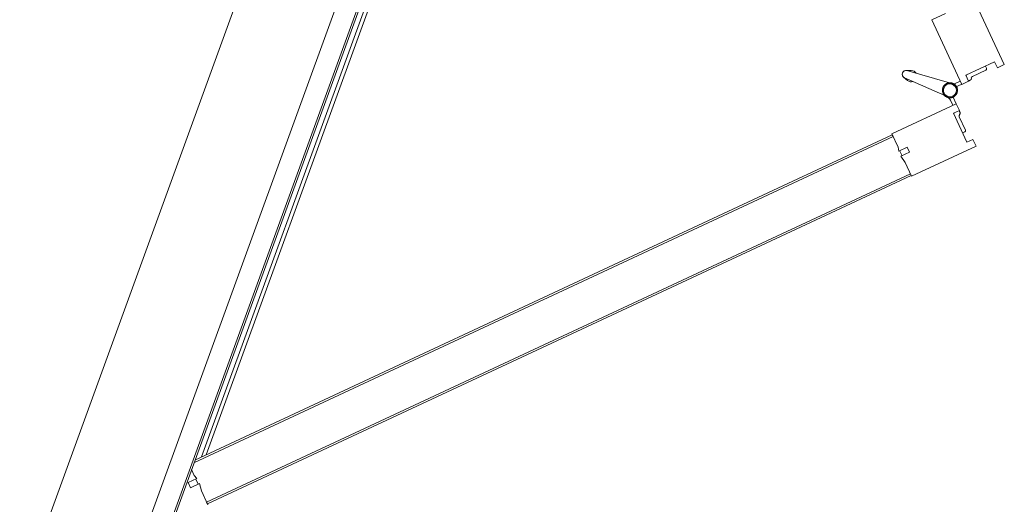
# Model space of a CAD drawing. Header units: inches. Extents: x 424 to 2043, y -237 to 445.
# Tile 17 of 256: x 548.736 to 549.788, y -90.763 to -90.246. Entities that reach past the tile are written whole.
import ezdxf

# ---------------------------------------------------------------- set-up
doc = ezdxf.new("R2010")
doc.units = ezdxf.units.IN
doc.header["$MEASUREMENT"] = 0
doc.layers.add('A-DOOR', color=31, linetype='Continuous', lineweight=9)

# ---------------------------------------------------------------- blocks, each defined once
blk = doc.blocks.new('5-panel_Bi-fold_external_door_10806 - Type 1-V1-زیرزمین')
at = {"layer": 'A-DOOR'}
for p, q in [((-1.5305, 0.6949), (-1.5362, 0.6893)), ((-1.4768, 0.6412), (-1.5305, 0.6949)), ((-1.6227, 0.6934), (-1.6764, 0.6397)), ((-1.617, 0.6878), (-1.6227, 0.6934)), ((-1.6219, 0.6828), (-1.617, 0.6878)), ((-1.5312, 0.6843), (-1.5553, 0.6603)), ((-1.5362, 0.6893), (-1.5312, 0.6843)), ((-1.5979, 0.6588), (-1.6219, 0.6828)), ((-1.6124, 0.6768), (-1.6142, 0.6751)), ((-1.6124, 0.6768), (-1.6142, 0.6751)), ((-1.6124, 0.6768), (-1.6142, 0.6751)), ((-1.5992, 0.6657), (-1.6103, 0.6768)), ((-1.5429, 0.6784), (-1.554, 0.6673)), ((-1.539, 0.6766), (-1.5407, 0.6784)), ((-1.539, 0.6766), (-1.5407, 0.6784)), ((-1.539, 0.6766), (-1.5407, 0.6784)), ((-1.593, 0.6637), (-1.5979, 0.6588)), ((-1.5931, 0.6636), (-1.5946, 0.665)), ((-1.5873, 0.6581), (-1.593, 0.6637)), ((-1.5602, 0.6653), (-1.5659, 0.6596)), ((-1.5553, 0.6603), (-1.5602, 0.6653)), ((-1.5586, 0.6665), (-1.56, 0.6651)), ((-1.641, 0.6043), (-1.5873, 0.6581)), ((-1.5901, 0.6552), (-1.5858, 0.651)), ((-1.5821, 0.6525), (-1.5875, 0.6579)), ((-1.5657, 0.6594), (-1.5713, 0.6539)), ((-1.5706, 0.6531), (-1.5708, 0.6533)), ((-1.5706, 0.6531), (-1.5708, 0.6533)), ((-1.5706, 0.6531), (-1.5708, 0.6533)), ((-1.5706, 0.6531), (-1.5708, 0.6533)), ((-1.5706, 0.6531), (-1.5708, 0.6533)), ((-1.5706, 0.6531), (-1.5708, 0.6533)), ((-1.5706, 0.6531), (-1.5708, 0.6533)), ((-1.5706, 0.6531), (-1.5708, 0.6533)), ((-1.5706, 0.6531), (-1.5708, 0.6533)), ((-1.5673, 0.6525), (-1.5631, 0.6568)), ((-1.5659, 0.6596), (-1.5121, 0.6058)), ((-1.5844, 0.645), (-1.5811, 0.598)), ((-1.5731, 0.598), (-1.5698, 0.645)), ((-1.4883, 0.6297), (-1.4768, 0.6412)), ((-1.4789, 0.6391), (-1.4775, 0.6405)), ((-1.4789, 0.6391), (-0.8926, 0.0527)), ((-1.4775, 0.6405), (-0.8912, 0.0542)), ((-1.5045, 0.6262), (-1.5003, 0.6304)), ((-1.4974, 0.6191), (-1.5045, 0.6262)), ((-1.5003, 0.6304), (-1.493, 0.6231)), ((-1.4982, 0.6198), (-1.4939, 0.6241)), ((-1.493, 0.6231), (-1.4883, 0.6297)), ((-1.6526, 0.6159), (-1.641, 0.6043)), ((-1.5121, 0.6058), (-1.501, 0.617)), ((-1.501, 0.617), (-1.4974, 0.6191)), ((-1.5827, 0.6023), (-1.5809, 0.597)), ((-1.5827, 0.6023), (-1.5811, 0.598)), ((-1.5809, 0.597), (-1.5827, 0.6023)), ((-1.5733, 0.597), (-1.5714, 0.6023)), ((-1.5714, 0.6023), (-1.5733, 0.597)), ((-1.5714, 0.6023), (-1.5731, 0.598)), ((-1.5114, 0.6066), (-1.51, 0.608)), ((-1.5114, 0.6066), (-0.9303, 0.0255)), ((-1.51, 0.608), (-0.9275, 0.0255)), ((-1.5809, 0.597), (-1.581, 0.5974)), ((-1.5733, 0.597), (-1.5732, 0.5974)), ((-0.8905, 0.0549), (-0.902, 0.0433)), ((-0.8912, 0.0542), (-0.8926, 0.0527)), ((-0.902, 0.0433), (-0.9086, 0.0387)), ((-0.94, 0.0351), (-2.2117, 0.0351)), ((-0.9126, 0.0342), (-0.9147, 0.0307)), ((-0.9055, 0.0271), (-0.9126, 0.0342)), ((-0.9076, 0.0377), (-0.9118, 0.0335)), ((-0.9086, 0.0387), (-0.9012, 0.0314)), ((2.581, 0.0259), (-2.331, 0.0259)), ((2.581, 0.0237), (-2.331, 0.0237)), ((-2.2157, 0.0311), (-0.936, 0.0311)), ((-0.9147, 0.0307), (-0.9199, 0.0255)), ((-0.9012, 0.0314), (-0.9055, 0.0271)), ((-2.331, 0.0016), (2.581, 0.0016)), ((-2.331, -0.1), (2.581, -0.1))]:
    blk.add_line(p, q, dxfattribs=at)
at = {"layer": 'A-DOOR', "flags": 128}
for points in [[(-1.5771, 0.6563), (-1.5774, 0.6563), (-1.5777, 0.6563), (-1.578, 0.6563), (-1.5784, 0.6562), (-1.5787, 0.6562), (-1.579, 0.6561), (-1.5793, 0.656), (-1.5796, 0.6559), (-1.5799, 0.6558), (-1.5802, 0.6557), (-1.5805, 0.6556), (-1.5808, 0.6554), (-1.5811, 0.6553), (-1.5813, 0.6551), (-1.5816, 0.6549), (-1.5819, 0.6548), (-1.5821, 0.6546), (-1.5824, 0.6544), (-1.5826, 0.6541), (-1.5828, 0.6539), (-1.583, 0.6537), (-1.5832, 0.6534), (-1.5834, 0.6532), (-1.5836, 0.6529), (-1.5838, 0.6527), (-1.584, 0.6524), (-1.5841, 0.6521), (-1.5843, 0.6518), (-1.5844, 0.6515), (-1.5845, 0.6512), (-1.5846, 0.6509), (-1.5847, 0.6506), (-1.5848, 0.6503), (-1.5849, 0.65), (-1.585, 0.6497), (-1.585, 0.6494), (-1.585, 0.6491), (-1.5851, 0.6487), (-1.5851, 0.6484), (-1.5851, 0.6481), (-1.5851, 0.6478), (-1.585, 0.6475), (-1.585, 0.6472), (-1.5849, 0.6468), (-1.5849, 0.6465), (-1.5848, 0.6462), (-1.5847, 0.6459), (-1.5846, 0.6456), (-1.5845, 0.6453), (-1.5844, 0.645), (-1.5842, 0.6447), (-1.5841, 0.6444), (-1.5839, 0.6442), (-1.5837, 0.6439), (-1.5836, 0.6436), (-1.5834, 0.6434), (-1.5832, 0.6431), (-1.5829, 0.6429), (-1.5827, 0.6427), (-1.5825, 0.6424), (-1.5822, 0.6422), (-1.582, 0.642), (-1.5817, 0.6418), (-1.5815, 0.6417), (-1.5812, 0.6415), (-1.5809, 0.6413), (-1.5806, 0.6412), (-1.5804, 0.641), (-1.5801, 0.6409), (-1.5798, 0.6408), (-1.5795, 0.6407), (-1.5792, 0.6406), (-1.5788, 0.6405), (-1.5785, 0.6405), (-1.5782, 0.6404), (-1.5779, 0.6404), (-1.5776, 0.6404), (-1.5773, 0.6403), (-1.5771, 0.6403)], [(-1.5774, 0.6563), (-1.5777, 0.6563), (-1.578, 0.6563), (-1.5784, 0.6562), (-1.5787, 0.6562), (-1.579, 0.6561), (-1.5793, 0.656), (-1.5796, 0.6559), (-1.5799, 0.6558), (-1.5802, 0.6557), (-1.5805, 0.6556), (-1.5808, 0.6554), (-1.5811, 0.6553), (-1.5813, 0.6551), (-1.5816, 0.6549), (-1.5819, 0.6548), (-1.5821, 0.6546), (-1.5824, 0.6544), (-1.5826, 0.6541), (-1.5828, 0.6539), (-1.583, 0.6537)], [(-1.5774, 0.6563), (-1.5777, 0.6563), (-1.578, 0.6563), (-1.5784, 0.6562), (-1.5787, 0.6562), (-1.579, 0.6561), (-1.5793, 0.656), (-1.5796, 0.6559), (-1.5799, 0.6558), (-1.5802, 0.6557), (-1.5805, 0.6556), (-1.5808, 0.6554), (-1.5811, 0.6553), (-1.5813, 0.6551), (-1.5816, 0.6549), (-1.5819, 0.6548), (-1.5821, 0.6546), (-1.5824, 0.6544), (-1.5826, 0.6541), (-1.5828, 0.6539), (-1.583, 0.6537)], [(-1.5774, 0.6563), (-1.5777, 0.6563), (-1.578, 0.6563), (-1.5784, 0.6562), (-1.5787, 0.6562), (-1.579, 0.6561), (-1.5793, 0.656), (-1.5796, 0.6559), (-1.5799, 0.6558), (-1.5802, 0.6557), (-1.5805, 0.6556), (-1.5808, 0.6554), (-1.5811, 0.6553), (-1.5813, 0.6551), (-1.5816, 0.6549), (-1.5819, 0.6548), (-1.5821, 0.6546), (-1.5824, 0.6544), (-1.5826, 0.6541), (-1.5828, 0.6539), (-1.583, 0.6537)], [(-1.5774, 0.6563), (-1.5777, 0.6563), (-1.578, 0.6563), (-1.5784, 0.6562), (-1.5787, 0.6562), (-1.579, 0.6561), (-1.5793, 0.656), (-1.5796, 0.6559), (-1.5799, 0.6558), (-1.5802, 0.6557), (-1.5805, 0.6556), (-1.5808, 0.6554), (-1.5811, 0.6553), (-1.5813, 0.6551), (-1.5816, 0.6549), (-1.5819, 0.6548), (-1.5821, 0.6546), (-1.5824, 0.6544), (-1.5826, 0.6541), (-1.5828, 0.6539), (-1.583, 0.6537)], [(-1.5774, 0.6563), (-1.5777, 0.6563), (-1.578, 0.6563), (-1.5784, 0.6562), (-1.5787, 0.6562), (-1.579, 0.6561), (-1.5793, 0.656), (-1.5796, 0.6559), (-1.5799, 0.6558), (-1.5802, 0.6557), (-1.5805, 0.6556), (-1.5808, 0.6554), (-1.5811, 0.6553), (-1.5813, 0.6551), (-1.5816, 0.6549), (-1.5819, 0.6548), (-1.5821, 0.6546), (-1.5824, 0.6544), (-1.5826, 0.6541), (-1.5828, 0.6539), (-1.583, 0.6537)], [(-1.5771, 0.6563), (-1.5774, 0.6563), (-1.5777, 0.6563), (-1.578, 0.6563), (-1.5784, 0.6562), (-1.5787, 0.6562), (-1.579, 0.6561), (-1.5793, 0.656), (-1.5796, 0.6559), (-1.5799, 0.6558), (-1.5802, 0.6557), (-1.5805, 0.6556), (-1.5808, 0.6554), (-1.5811, 0.6553), (-1.5813, 0.6551), (-1.5816, 0.6549), (-1.5819, 0.6548), (-1.5821, 0.6546), (-1.5824, 0.6544), (-1.5826, 0.6541), (-1.5828, 0.6539), (-1.583, 0.6537)], [(-1.5771, 0.6563), (-1.5774, 0.6563), (-1.5777, 0.6563), (-1.578, 0.6563), (-1.5784, 0.6562), (-1.5787, 0.6562), (-1.579, 0.6561), (-1.5793, 0.656), (-1.5796, 0.6559), (-1.5799, 0.6558), (-1.5802, 0.6557), (-1.5805, 0.6556), (-1.5808, 0.6554), (-1.5811, 0.6553), (-1.5813, 0.6551), (-1.5816, 0.6549), (-1.5819, 0.6548), (-1.5821, 0.6546), (-1.5824, 0.6544), (-1.5826, 0.6541), (-1.5828, 0.6539), (-1.583, 0.6537)], [(-1.5771, 0.6563), (-1.5774, 0.6563), (-1.5777, 0.6563), (-1.578, 0.6563), (-1.5784, 0.6562), (-1.5787, 0.6562), (-1.579, 0.6561), (-1.5793, 0.656), (-1.5796, 0.6559), (-1.5799, 0.6558), (-1.5802, 0.6557), (-1.5805, 0.6556), (-1.5808, 0.6554), (-1.5811, 0.6553), (-1.5813, 0.6551), (-1.5816, 0.6549), (-1.5819, 0.6548), (-1.5821, 0.6546), (-1.5824, 0.6544), (-1.5826, 0.6541), (-1.5828, 0.6539), (-1.583, 0.6537)], [(-1.5771, 0.6563), (-1.5774, 0.6563), (-1.5777, 0.6563), (-1.578, 0.6563), (-1.5784, 0.6562), (-1.5787, 0.6562), (-1.579, 0.6561), (-1.5793, 0.656), (-1.5796, 0.6559), (-1.5799, 0.6558), (-1.5802, 0.6557), (-1.5805, 0.6556), (-1.5808, 0.6554), (-1.5811, 0.6553), (-1.5813, 0.6551), (-1.5816, 0.6549), (-1.5819, 0.6548), (-1.5821, 0.6546), (-1.5824, 0.6544), (-1.5826, 0.6541), (-1.5828, 0.6539), (-1.583, 0.6537)], [(-1.5774, 0.6563), (-1.5777, 0.6563), (-1.578, 0.6563), (-1.5784, 0.6562), (-1.5787, 0.6562), (-1.579, 0.6561), (-1.5793, 0.656), (-1.5796, 0.6559), (-1.5799, 0.6558), (-1.5802, 0.6557), (-1.5805, 0.6556), (-1.5808, 0.6554), (-1.5811, 0.6553), (-1.5813, 0.6551), (-1.5816, 0.6549), (-1.5819, 0.6548), (-1.5821, 0.6546), (-1.5824, 0.6544), (-1.5826, 0.6541), (-1.5828, 0.6539), (-1.583, 0.6537)], [(-1.5774, 0.6563), (-1.5777, 0.6563), (-1.578, 0.6563), (-1.5784, 0.6562), (-1.5787, 0.6562), (-1.579, 0.6561), (-1.5793, 0.656), (-1.5796, 0.6559), (-1.5799, 0.6558), (-1.5802, 0.6557), (-1.5805, 0.6556), (-1.5808, 0.6554), (-1.5811, 0.6553), (-1.5813, 0.6551), (-1.5816, 0.6549), (-1.5819, 0.6548), (-1.5821, 0.6546), (-1.5824, 0.6544), (-1.5826, 0.6541), (-1.5828, 0.6539), (-1.583, 0.6537)], [(-1.5774, 0.6563), (-1.5777, 0.6563), (-1.578, 0.6563), (-1.5784, 0.6562), (-1.5787, 0.6562), (-1.579, 0.6561), (-1.5793, 0.656), (-1.5796, 0.6559), (-1.5799, 0.6558), (-1.5802, 0.6557), (-1.5805, 0.6556), (-1.5808, 0.6554), (-1.5811, 0.6553), (-1.5813, 0.6551), (-1.5816, 0.6549), (-1.5819, 0.6548), (-1.5821, 0.6546), (-1.5824, 0.6544), (-1.5826, 0.6541), (-1.5828, 0.6539), (-1.583, 0.6537)], [(-1.5774, 0.6563), (-1.5777, 0.6563), (-1.578, 0.6563), (-1.5784, 0.6562), (-1.5787, 0.6562), (-1.579, 0.6561), (-1.5793, 0.656), (-1.5796, 0.6559), (-1.5799, 0.6558), (-1.5802, 0.6557), (-1.5805, 0.6556), (-1.5808, 0.6554), (-1.5811, 0.6553), (-1.5813, 0.6551), (-1.5816, 0.6549), (-1.5819, 0.6548), (-1.5821, 0.6546), (-1.5824, 0.6544), (-1.5826, 0.6541), (-1.5828, 0.6539), (-1.583, 0.6537)], [(-1.5712, 0.6538), (-1.5714, 0.654), (-1.5717, 0.6542), (-1.5719, 0.6545), (-1.5722, 0.6547), (-1.5724, 0.6548), (-1.5727, 0.655), (-1.573, 0.6552), (-1.5732, 0.6554), (-1.5735, 0.6555), (-1.5738, 0.6556), (-1.5741, 0.6558), (-1.5744, 0.6559), (-1.5747, 0.656), (-1.575, 0.6561), (-1.5753, 0.6561), (-1.5756, 0.6562), (-1.576, 0.6563), (-1.5763, 0.6563), (-1.5766, 0.6563), (-1.5769, 0.6563), (-1.5771, 0.6563)], [(-1.5771, 0.6403), (-1.5768, 0.6403), (-1.5764, 0.6404), (-1.5761, 0.6404), (-1.5758, 0.6404), (-1.5755, 0.6405), (-1.5752, 0.6406), (-1.5749, 0.6407), (-1.5746, 0.6407), (-1.5743, 0.6409), (-1.574, 0.641), (-1.5737, 0.6411), (-1.5734, 0.6412), (-1.5731, 0.6414), (-1.5728, 0.6416), (-1.5726, 0.6417), (-1.5723, 0.6419), (-1.5721, 0.6421), (-1.5718, 0.6423), (-1.5716, 0.6425), (-1.5713, 0.6428), (-1.5711, 0.643), (-1.5709, 0.6432), (-1.5707, 0.6435), (-1.5705, 0.6438), (-1.5704, 0.644), (-1.5702, 0.6443), (-1.57, 0.6446), (-1.5699, 0.6449), (-1.5697, 0.6451), (-1.5696, 0.6454), (-1.5695, 0.6457), (-1.5694, 0.646), (-1.5693, 0.6464), (-1.5693, 0.6467), (-1.5692, 0.647), (-1.5692, 0.6473), (-1.5691, 0.6476), (-1.5691, 0.6479), (-1.5691, 0.6483), (-1.5691, 0.6486), (-1.5691, 0.6489), (-1.5691, 0.6492), (-1.5692, 0.6495), (-1.5692, 0.6498), (-1.5693, 0.6502), (-1.5694, 0.6505), (-1.5695, 0.6508), (-1.5696, 0.6511), (-1.5697, 0.6514), (-1.5698, 0.6517), (-1.5699, 0.652), (-1.5701, 0.6522), (-1.5703, 0.6525), (-1.5704, 0.6528), (-1.5706, 0.6531), (-1.5708, 0.6533), (-1.571, 0.6536), (-1.5712, 0.6538), (-1.5714, 0.654), (-1.5717, 0.6542), (-1.5719, 0.6545), (-1.5722, 0.6547), (-1.5724, 0.6548), (-1.5727, 0.655), (-1.573, 0.6552), (-1.5732, 0.6554), (-1.5735, 0.6555), (-1.5738, 0.6556), (-1.5741, 0.6558), (-1.5744, 0.6559), (-1.5747, 0.656), (-1.575, 0.6561), (-1.5753, 0.6561), (-1.5756, 0.6562), (-1.576, 0.6563), (-1.5763, 0.6563), (-1.5766, 0.6563), (-1.5769, 0.6563), (-1.5771, 0.6563)], [(-1.5712, 0.6538), (-1.5714, 0.654), (-1.5717, 0.6542), (-1.5719, 0.6545), (-1.5722, 0.6547), (-1.5724, 0.6548), (-1.5727, 0.655), (-1.573, 0.6552), (-1.5732, 0.6554), (-1.5735, 0.6555), (-1.5738, 0.6556), (-1.5741, 0.6558), (-1.5744, 0.6559), (-1.5747, 0.656), (-1.575, 0.6561), (-1.5753, 0.6561), (-1.5756, 0.6562), (-1.576, 0.6563), (-1.5763, 0.6563), (-1.5766, 0.6563), (-1.5769, 0.6563), (-1.5771, 0.6563)], [(-1.5712, 0.6538), (-1.5714, 0.654), (-1.5717, 0.6542), (-1.5719, 0.6545), (-1.5722, 0.6547), (-1.5724, 0.6548), (-1.5727, 0.655), (-1.573, 0.6552), (-1.5732, 0.6554), (-1.5735, 0.6555), (-1.5738, 0.6556), (-1.5741, 0.6558), (-1.5744, 0.6559), (-1.5747, 0.656), (-1.575, 0.6561), (-1.5753, 0.6561), (-1.5756, 0.6562), (-1.576, 0.6563), (-1.5763, 0.6563), (-1.5766, 0.6563), (-1.5769, 0.6563), (-1.5771, 0.6563)], [(-1.5712, 0.6538), (-1.5714, 0.654), (-1.5717, 0.6542), (-1.5719, 0.6545), (-1.5722, 0.6547), (-1.5724, 0.6548), (-1.5727, 0.655), (-1.573, 0.6552), (-1.5732, 0.6554), (-1.5735, 0.6555), (-1.5738, 0.6556), (-1.5741, 0.6558), (-1.5744, 0.6559), (-1.5747, 0.656), (-1.575, 0.6561), (-1.5753, 0.6561), (-1.5756, 0.6562), (-1.576, 0.6563), (-1.5763, 0.6563), (-1.5766, 0.6563), (-1.5769, 0.6563), (-1.5771, 0.6563)], [(-1.5771, 0.6403), (-1.5768, 0.6403), (-1.5764, 0.6404), (-1.5761, 0.6404), (-1.5758, 0.6404), (-1.5755, 0.6405), (-1.5752, 0.6406), (-1.5749, 0.6407), (-1.5746, 0.6407), (-1.5743, 0.6409), (-1.574, 0.641), (-1.5737, 0.6411), (-1.5734, 0.6412), (-1.5731, 0.6414), (-1.5728, 0.6416), (-1.5726, 0.6417), (-1.5723, 0.6419), (-1.5721, 0.6421), (-1.5718, 0.6423), (-1.5716, 0.6425), (-1.5713, 0.6428), (-1.5711, 0.643), (-1.5709, 0.6432), (-1.5707, 0.6435), (-1.5705, 0.6438), (-1.5704, 0.644), (-1.5702, 0.6443), (-1.57, 0.6446), (-1.5699, 0.6449), (-1.5697, 0.6451), (-1.5696, 0.6454), (-1.5695, 0.6457), (-1.5694, 0.646), (-1.5693, 0.6464), (-1.5693, 0.6467), (-1.5692, 0.647), (-1.5692, 0.6473), (-1.5691, 0.6476), (-1.5691, 0.6479), (-1.5691, 0.6483), (-1.5691, 0.6486), (-1.5691, 0.6489), (-1.5691, 0.6492), (-1.5692, 0.6495), (-1.5692, 0.6498), (-1.5693, 0.6502), (-1.5694, 0.6505), (-1.5695, 0.6508), (-1.5696, 0.6511), (-1.5697, 0.6514), (-1.5698, 0.6517), (-1.5699, 0.652), (-1.5701, 0.6522), (-1.5703, 0.6525), (-1.5704, 0.6528), (-1.5706, 0.6531), (-1.5708, 0.6533)], [(-1.5771, 0.6403), (-1.5768, 0.6403), (-1.5764, 0.6404), (-1.5761, 0.6404), (-1.5758, 0.6404), (-1.5755, 0.6405), (-1.5752, 0.6406), (-1.5749, 0.6407), (-1.5746, 0.6407), (-1.5743, 0.6409), (-1.574, 0.641), (-1.5737, 0.6411), (-1.5734, 0.6412), (-1.5731, 0.6414), (-1.5728, 0.6416), (-1.5726, 0.6417), (-1.5723, 0.6419), (-1.5721, 0.6421), (-1.5718, 0.6423), (-1.5716, 0.6425), (-1.5713, 0.6428), (-1.5711, 0.643), (-1.5709, 0.6432), (-1.5707, 0.6435), (-1.5705, 0.6438), (-1.5704, 0.644), (-1.5702, 0.6443), (-1.57, 0.6446), (-1.5699, 0.6449), (-1.5697, 0.6451), (-1.5696, 0.6454), (-1.5695, 0.6457), (-1.5694, 0.646), (-1.5693, 0.6464), (-1.5693, 0.6467), (-1.5692, 0.647), (-1.5692, 0.6473), (-1.5691, 0.6476), (-1.5691, 0.6479), (-1.5691, 0.6483), (-1.5691, 0.6486), (-1.5691, 0.6489), (-1.5691, 0.6492), (-1.5692, 0.6495), (-1.5692, 0.6498), (-1.5693, 0.6502), (-1.5694, 0.6505), (-1.5695, 0.6508), (-1.5696, 0.6511), (-1.5697, 0.6514), (-1.5698, 0.6517), (-1.5699, 0.652), (-1.5701, 0.6522), (-1.5703, 0.6525), (-1.5704, 0.6528), (-1.5706, 0.6531), (-1.5708, 0.6533)], [(-1.5771, 0.6403), (-1.5768, 0.6403), (-1.5764, 0.6404), (-1.5761, 0.6404), (-1.5758, 0.6404), (-1.5755, 0.6405), (-1.5752, 0.6406), (-1.5749, 0.6407), (-1.5746, 0.6407), (-1.5743, 0.6409), (-1.574, 0.641), (-1.5737, 0.6411), (-1.5734, 0.6412), (-1.5731, 0.6414), (-1.5728, 0.6416), (-1.5726, 0.6417), (-1.5723, 0.6419), (-1.5721, 0.6421), (-1.5718, 0.6423), (-1.5716, 0.6425), (-1.5713, 0.6428), (-1.5711, 0.643), (-1.5709, 0.6432), (-1.5707, 0.6435), (-1.5705, 0.6438), (-1.5704, 0.644), (-1.5702, 0.6443), (-1.57, 0.6446), (-1.5699, 0.6449), (-1.5697, 0.6451), (-1.5696, 0.6454), (-1.5695, 0.6457), (-1.5694, 0.646), (-1.5693, 0.6464), (-1.5693, 0.6467), (-1.5692, 0.647), (-1.5692, 0.6473), (-1.5691, 0.6476), (-1.5691, 0.6479), (-1.5691, 0.6483), (-1.5691, 0.6486), (-1.5691, 0.6489), (-1.5691, 0.6492), (-1.5692, 0.6495), (-1.5692, 0.6498), (-1.5693, 0.6502), (-1.5694, 0.6505), (-1.5695, 0.6508), (-1.5696, 0.6511), (-1.5697, 0.6514), (-1.5698, 0.6517), (-1.5699, 0.652), (-1.5701, 0.6522), (-1.5703, 0.6525), (-1.5704, 0.6528), (-1.5706, 0.6531), (-1.5708, 0.6533)], [(-1.5771, 0.6403), (-1.5768, 0.6403), (-1.5764, 0.6404), (-1.5761, 0.6404), (-1.5758, 0.6404), (-1.5755, 0.6405), (-1.5752, 0.6406), (-1.5749, 0.6407), (-1.5746, 0.6407), (-1.5743, 0.6409), (-1.574, 0.641), (-1.5737, 0.6411), (-1.5734, 0.6412), (-1.5731, 0.6414), (-1.5728, 0.6416), (-1.5726, 0.6417), (-1.5723, 0.6419), (-1.5721, 0.6421), (-1.5718, 0.6423), (-1.5716, 0.6425), (-1.5713, 0.6428), (-1.5711, 0.643), (-1.5709, 0.6432), (-1.5707, 0.6435), (-1.5705, 0.6438), (-1.5704, 0.644), (-1.5702, 0.6443), (-1.57, 0.6446), (-1.5699, 0.6449), (-1.5697, 0.6451), (-1.5696, 0.6454), (-1.5695, 0.6457), (-1.5694, 0.646), (-1.5693, 0.6464), (-1.5693, 0.6467), (-1.5692, 0.647), (-1.5692, 0.6473), (-1.5691, 0.6476), (-1.5691, 0.6479), (-1.5691, 0.6483), (-1.5691, 0.6486), (-1.5691, 0.6489), (-1.5691, 0.6492), (-1.5692, 0.6495), (-1.5692, 0.6498), (-1.5693, 0.6502), (-1.5694, 0.6505), (-1.5695, 0.6508), (-1.5696, 0.6511), (-1.5697, 0.6514), (-1.5698, 0.6517), (-1.5699, 0.652), (-1.5701, 0.6522), (-1.5703, 0.6525), (-1.5704, 0.6528), (-1.5706, 0.6531), (-1.5708, 0.6533)], [(-1.5741, 0.6558), (-1.5744, 0.6559), (-1.5747, 0.656), (-1.575, 0.6561), (-1.5753, 0.6561), (-1.5756, 0.6562), (-1.576, 0.6563), (-1.5763, 0.6563), (-1.5766, 0.6563)], [(-1.5741, 0.6558), (-1.5744, 0.6559), (-1.5747, 0.656), (-1.575, 0.6561), (-1.5753, 0.6561), (-1.5756, 0.6562), (-1.576, 0.6563), (-1.5763, 0.6563), (-1.5766, 0.6563)], [(-1.5741, 0.6558), (-1.5744, 0.6559), (-1.5747, 0.656), (-1.575, 0.6561), (-1.5753, 0.6561), (-1.5756, 0.6562), (-1.576, 0.6563), (-1.5763, 0.6563), (-1.5766, 0.6563)], [(-1.5741, 0.6558), (-1.5744, 0.6559), (-1.5747, 0.656), (-1.575, 0.6561), (-1.5753, 0.6561), (-1.5756, 0.6562), (-1.576, 0.6563), (-1.5763, 0.6563), (-1.5766, 0.6563)], [(-1.5741, 0.6558), (-1.5744, 0.6559), (-1.5747, 0.656), (-1.575, 0.6561), (-1.5753, 0.6561), (-1.5756, 0.6562), (-1.576, 0.6563), (-1.5763, 0.6563), (-1.5766, 0.6563)], [(-1.5741, 0.6558), (-1.5744, 0.6559), (-1.5747, 0.656), (-1.575, 0.6561), (-1.5753, 0.6561), (-1.5756, 0.6562), (-1.576, 0.6563), (-1.5763, 0.6563), (-1.5766, 0.6563)], [(-1.5741, 0.6558), (-1.5744, 0.6559), (-1.5747, 0.656), (-1.575, 0.6561), (-1.5753, 0.6561), (-1.5756, 0.6562), (-1.576, 0.6563), (-1.5763, 0.6563), (-1.5766, 0.6563)], [(-1.5741, 0.6558), (-1.5744, 0.6559), (-1.5747, 0.656), (-1.575, 0.6561), (-1.5753, 0.6561), (-1.5756, 0.6562), (-1.576, 0.6563), (-1.5763, 0.6563), (-1.5766, 0.6563)], [(-1.5741, 0.6558), (-1.5744, 0.6559), (-1.5747, 0.656), (-1.575, 0.6561), (-1.5753, 0.6561), (-1.5756, 0.6562), (-1.576, 0.6563), (-1.5763, 0.6563), (-1.5766, 0.6563)], [(-1.5712, 0.6538), (-1.5714, 0.654), (-1.5717, 0.6542), (-1.5719, 0.6545), (-1.5722, 0.6547), (-1.5724, 0.6548), (-1.5727, 0.655), (-1.573, 0.6552), (-1.5732, 0.6554), (-1.5735, 0.6555), (-1.5738, 0.6556)], [(-1.5712, 0.6538), (-1.5714, 0.654), (-1.5717, 0.6542), (-1.5719, 0.6545), (-1.5722, 0.6547), (-1.5724, 0.6548), (-1.5727, 0.655), (-1.573, 0.6552), (-1.5732, 0.6554), (-1.5735, 0.6555), (-1.5738, 0.6556)], [(-1.5712, 0.6538), (-1.5714, 0.654), (-1.5717, 0.6542), (-1.5719, 0.6545), (-1.5722, 0.6547), (-1.5724, 0.6548), (-1.5727, 0.655), (-1.573, 0.6552), (-1.5732, 0.6554), (-1.5735, 0.6555), (-1.5738, 0.6556)], [(-1.5712, 0.6538), (-1.5714, 0.654), (-1.5717, 0.6542), (-1.5719, 0.6545), (-1.5722, 0.6547), (-1.5724, 0.6548), (-1.5727, 0.655), (-1.573, 0.6552), (-1.5732, 0.6554), (-1.5735, 0.6555), (-1.5738, 0.6556)], [(-1.5712, 0.6538), (-1.5714, 0.654), (-1.5717, 0.6542), (-1.5719, 0.6545), (-1.5722, 0.6547), (-1.5724, 0.6548), (-1.5727, 0.655), (-1.573, 0.6552), (-1.5732, 0.6554), (-1.5735, 0.6555), (-1.5738, 0.6556)], [(-1.5712, 0.6538), (-1.5714, 0.654), (-1.5717, 0.6542), (-1.5719, 0.6545), (-1.5722, 0.6547), (-1.5724, 0.6548), (-1.5727, 0.655), (-1.573, 0.6552), (-1.5732, 0.6554), (-1.5735, 0.6555), (-1.5738, 0.6556)], [(-1.5712, 0.6538), (-1.5714, 0.654), (-1.5717, 0.6542), (-1.5719, 0.6545), (-1.5722, 0.6547), (-1.5724, 0.6548), (-1.5727, 0.655), (-1.573, 0.6552), (-1.5732, 0.6554), (-1.5735, 0.6555), (-1.5738, 0.6556)], [(-1.5712, 0.6538), (-1.5714, 0.654), (-1.5717, 0.6542), (-1.5719, 0.6545), (-1.5722, 0.6547), (-1.5724, 0.6548), (-1.5727, 0.655), (-1.573, 0.6552), (-1.5732, 0.6554), (-1.5735, 0.6555), (-1.5738, 0.6556)], [(-1.5712, 0.6538), (-1.5714, 0.654), (-1.5717, 0.6542), (-1.5719, 0.6545), (-1.5722, 0.6547), (-1.5724, 0.6548), (-1.5727, 0.655), (-1.573, 0.6552), (-1.5732, 0.6554), (-1.5735, 0.6555), (-1.5738, 0.6556)], [(-1.5696, 0.6454), (-1.5695, 0.6457), (-1.5694, 0.646), (-1.5693, 0.6464), (-1.5693, 0.6467), (-1.5692, 0.647), (-1.5692, 0.6473), (-1.5691, 0.6476), (-1.5691, 0.6479), (-1.5691, 0.6483), (-1.5691, 0.6486), (-1.5691, 0.6489), (-1.5691, 0.6492), (-1.5692, 0.6495), (-1.5692, 0.6498), (-1.5693, 0.6502), (-1.5694, 0.6505), (-1.5695, 0.6508), (-1.5696, 0.6511), (-1.5697, 0.6514), (-1.5698, 0.6517), (-1.5699, 0.652), (-1.5701, 0.6522), (-1.5703, 0.6525)], [(-1.5696, 0.6454), (-1.5695, 0.6457), (-1.5694, 0.646), (-1.5693, 0.6464), (-1.5693, 0.6467), (-1.5692, 0.647), (-1.5692, 0.6473), (-1.5691, 0.6476), (-1.5691, 0.6479), (-1.5691, 0.6483), (-1.5691, 0.6486), (-1.5691, 0.6489), (-1.5691, 0.6492), (-1.5692, 0.6495), (-1.5692, 0.6498), (-1.5693, 0.6502), (-1.5694, 0.6505), (-1.5695, 0.6508), (-1.5696, 0.6511), (-1.5697, 0.6514), (-1.5698, 0.6517), (-1.5699, 0.652)], [(-1.5696, 0.6454), (-1.5695, 0.6457), (-1.5694, 0.646), (-1.5693, 0.6464), (-1.5693, 0.6467), (-1.5692, 0.647), (-1.5692, 0.6473), (-1.5691, 0.6476), (-1.5691, 0.6479), (-1.5691, 0.6483), (-1.5691, 0.6486), (-1.5691, 0.6489), (-1.5691, 0.6492), (-1.5692, 0.6495), (-1.5692, 0.6498), (-1.5693, 0.6502), (-1.5694, 0.6505), (-1.5695, 0.6508), (-1.5696, 0.6511), (-1.5697, 0.6514), (-1.5698, 0.6517), (-1.5699, 0.652)], [(-1.5696, 0.6454), (-1.5695, 0.6457), (-1.5694, 0.646), (-1.5693, 0.6464), (-1.5693, 0.6467), (-1.5692, 0.647), (-1.5692, 0.6473), (-1.5691, 0.6476), (-1.5691, 0.6479), (-1.5691, 0.6483), (-1.5691, 0.6486), (-1.5691, 0.6489), (-1.5691, 0.6492), (-1.5692, 0.6495), (-1.5692, 0.6498), (-1.5693, 0.6502), (-1.5694, 0.6505), (-1.5695, 0.6508), (-1.5696, 0.6511), (-1.5697, 0.6514), (-1.5698, 0.6517), (-1.5699, 0.652)], [(-1.5696, 0.6454), (-1.5695, 0.6457), (-1.5694, 0.646), (-1.5693, 0.6464), (-1.5693, 0.6467), (-1.5692, 0.647), (-1.5692, 0.6473), (-1.5691, 0.6476), (-1.5691, 0.6479), (-1.5691, 0.6483), (-1.5691, 0.6486), (-1.5691, 0.6489), (-1.5691, 0.6492), (-1.5692, 0.6495), (-1.5692, 0.6498), (-1.5693, 0.6502), (-1.5694, 0.6505), (-1.5695, 0.6508), (-1.5696, 0.6511), (-1.5697, 0.6514), (-1.5698, 0.6517), (-1.5699, 0.652)], [(-1.5696, 0.6454), (-1.5695, 0.6457), (-1.5694, 0.646), (-1.5693, 0.6464), (-1.5693, 0.6467), (-1.5692, 0.647), (-1.5692, 0.6473), (-1.5691, 0.6476), (-1.5691, 0.6479), (-1.5691, 0.6483), (-1.5691, 0.6486), (-1.5691, 0.6489), (-1.5691, 0.6492), (-1.5692, 0.6495), (-1.5692, 0.6498), (-1.5693, 0.6502), (-1.5694, 0.6505), (-1.5695, 0.6508), (-1.5696, 0.6511), (-1.5697, 0.6514), (-1.5698, 0.6517), (-1.5699, 0.652)], [(-1.5696, 0.6454), (-1.5695, 0.6457), (-1.5694, 0.646), (-1.5693, 0.6464), (-1.5693, 0.6467), (-1.5692, 0.647), (-1.5692, 0.6473), (-1.5691, 0.6476), (-1.5691, 0.6479), (-1.5691, 0.6483), (-1.5691, 0.6486), (-1.5691, 0.6489), (-1.5691, 0.6492), (-1.5692, 0.6495), (-1.5692, 0.6498), (-1.5693, 0.6502), (-1.5694, 0.6505), (-1.5695, 0.6508), (-1.5696, 0.6511), (-1.5697, 0.6514), (-1.5698, 0.6517), (-1.5699, 0.652)], [(-1.5696, 0.6454), (-1.5695, 0.6457), (-1.5694, 0.646), (-1.5693, 0.6464), (-1.5693, 0.6467), (-1.5692, 0.647), (-1.5692, 0.6473), (-1.5691, 0.6476), (-1.5691, 0.6479), (-1.5691, 0.6483), (-1.5691, 0.6486), (-1.5691, 0.6489), (-1.5691, 0.6492), (-1.5692, 0.6495), (-1.5692, 0.6498), (-1.5693, 0.6502), (-1.5694, 0.6505), (-1.5695, 0.6508), (-1.5696, 0.6511), (-1.5697, 0.6514), (-1.5698, 0.6517), (-1.5699, 0.652)], [(-1.5696, 0.6454), (-1.5695, 0.6457), (-1.5694, 0.646), (-1.5693, 0.6464), (-1.5693, 0.6467), (-1.5692, 0.647), (-1.5692, 0.6473), (-1.5691, 0.6476), (-1.5691, 0.6479), (-1.5691, 0.6483), (-1.5691, 0.6486), (-1.5691, 0.6489), (-1.5691, 0.6492), (-1.5692, 0.6495), (-1.5692, 0.6498), (-1.5693, 0.6502), (-1.5694, 0.6505), (-1.5695, 0.6508), (-1.5696, 0.6511), (-1.5697, 0.6514), (-1.5698, 0.6517), (-1.5699, 0.652)], [(-1.5845, 0.6512), (-1.5846, 0.6509), (-1.5847, 0.6506), (-1.5848, 0.6503), (-1.5849, 0.65), (-1.585, 0.6497), (-1.585, 0.6494), (-1.585, 0.6491), (-1.5851, 0.6487), (-1.5851, 0.6484), (-1.5851, 0.6481), (-1.5851, 0.6478), (-1.585, 0.6475), (-1.585, 0.6472), (-1.5849, 0.6468), (-1.5849, 0.6465), (-1.5848, 0.6462), (-1.5847, 0.6459), (-1.5846, 0.6456), (-1.5845, 0.6453)], [(-1.5845, 0.6512), (-1.5846, 0.6509), (-1.5847, 0.6506), (-1.5848, 0.6503), (-1.5849, 0.65), (-1.585, 0.6497), (-1.585, 0.6494), (-1.585, 0.6491), (-1.5851, 0.6487), (-1.5851, 0.6484), (-1.5851, 0.6481), (-1.5851, 0.6478), (-1.585, 0.6475), (-1.585, 0.6472), (-1.5849, 0.6468), (-1.5849, 0.6465), (-1.5848, 0.6462), (-1.5847, 0.6459), (-1.5846, 0.6456), (-1.5845, 0.6453)], [(-1.5845, 0.6512), (-1.5846, 0.6509), (-1.5847, 0.6506), (-1.5848, 0.6503), (-1.5849, 0.65), (-1.585, 0.6497), (-1.585, 0.6494), (-1.585, 0.6491), (-1.5851, 0.6487), (-1.5851, 0.6484), (-1.5851, 0.6481), (-1.5851, 0.6478), (-1.585, 0.6475), (-1.585, 0.6472), (-1.5849, 0.6468), (-1.5849, 0.6465), (-1.5848, 0.6462), (-1.5847, 0.6459), (-1.5846, 0.6456), (-1.5845, 0.6453)], [(-1.5845, 0.6512), (-1.5846, 0.6509), (-1.5847, 0.6506), (-1.5848, 0.6503), (-1.5849, 0.65), (-1.585, 0.6497), (-1.585, 0.6494), (-1.585, 0.6491), (-1.5851, 0.6487), (-1.5851, 0.6484), (-1.5851, 0.6481), (-1.5851, 0.6478), (-1.585, 0.6475), (-1.585, 0.6472), (-1.5849, 0.6468), (-1.5849, 0.6465), (-1.5848, 0.6462), (-1.5847, 0.6459), (-1.5846, 0.6456), (-1.5845, 0.6453)], [(-1.5845, 0.6512), (-1.5846, 0.6509), (-1.5847, 0.6506), (-1.5848, 0.6503), (-1.5849, 0.65), (-1.585, 0.6497), (-1.585, 0.6494), (-1.585, 0.6491), (-1.5851, 0.6487), (-1.5851, 0.6484), (-1.5851, 0.6481), (-1.5851, 0.6478), (-1.585, 0.6475), (-1.585, 0.6472), (-1.5849, 0.6468), (-1.5849, 0.6465), (-1.5848, 0.6462), (-1.5847, 0.6459), (-1.5846, 0.6456), (-1.5845, 0.6453)], [(-1.5845, 0.6512), (-1.5846, 0.6509), (-1.5847, 0.6506), (-1.5848, 0.6503), (-1.5849, 0.65), (-1.585, 0.6497), (-1.585, 0.6494), (-1.585, 0.6491), (-1.5851, 0.6487), (-1.5851, 0.6484), (-1.5851, 0.6481), (-1.5851, 0.6478), (-1.585, 0.6475), (-1.585, 0.6472), (-1.5849, 0.6468), (-1.5849, 0.6465), (-1.5848, 0.6462), (-1.5847, 0.6459), (-1.5846, 0.6456), (-1.5845, 0.6453), (-1.5844, 0.645), (-1.5842, 0.6447), (-1.5841, 0.6444), (-1.5839, 0.6442), (-1.5837, 0.6439), (-1.5836, 0.6436), (-1.5834, 0.6434), (-1.5832, 0.6431), (-1.5829, 0.6429), (-1.5827, 0.6427), (-1.5825, 0.6424), (-1.5822, 0.6422), (-1.582, 0.642), (-1.5817, 0.6418), (-1.5815, 0.6417), (-1.5812, 0.6415), (-1.5809, 0.6413), (-1.5806, 0.6412), (-1.5804, 0.641)], [(-1.5845, 0.6512), (-1.5846, 0.6509), (-1.5847, 0.6506), (-1.5848, 0.6503), (-1.5849, 0.65), (-1.585, 0.6497), (-1.585, 0.6494), (-1.585, 0.6491), (-1.5851, 0.6487), (-1.5851, 0.6484), (-1.5851, 0.6481), (-1.5851, 0.6478), (-1.585, 0.6475), (-1.585, 0.6472), (-1.5849, 0.6468), (-1.5849, 0.6465), (-1.5848, 0.6462), (-1.5847, 0.6459), (-1.5846, 0.6456), (-1.5845, 0.6453), (-1.5844, 0.645), (-1.5842, 0.6447), (-1.5841, 0.6444), (-1.5839, 0.6442), (-1.5837, 0.6439), (-1.5836, 0.6436), (-1.5834, 0.6434), (-1.5832, 0.6431), (-1.5829, 0.6429), (-1.5827, 0.6427), (-1.5825, 0.6424), (-1.5822, 0.6422), (-1.582, 0.642), (-1.5817, 0.6418), (-1.5815, 0.6417), (-1.5812, 0.6415), (-1.5809, 0.6413), (-1.5806, 0.6412), (-1.5804, 0.641)], [(-1.5845, 0.6512), (-1.5846, 0.6509), (-1.5847, 0.6506), (-1.5848, 0.6503), (-1.5849, 0.65), (-1.585, 0.6497), (-1.585, 0.6494), (-1.585, 0.6491), (-1.5851, 0.6487), (-1.5851, 0.6484), (-1.5851, 0.6481), (-1.5851, 0.6478), (-1.585, 0.6475), (-1.585, 0.6472), (-1.5849, 0.6468), (-1.5849, 0.6465), (-1.5848, 0.6462), (-1.5847, 0.6459), (-1.5846, 0.6456), (-1.5845, 0.6453), (-1.5844, 0.645), (-1.5842, 0.6447), (-1.5841, 0.6444), (-1.5839, 0.6442), (-1.5837, 0.6439), (-1.5836, 0.6436), (-1.5834, 0.6434), (-1.5832, 0.6431), (-1.5829, 0.6429), (-1.5827, 0.6427), (-1.5825, 0.6424), (-1.5822, 0.6422), (-1.582, 0.642), (-1.5817, 0.6418), (-1.5815, 0.6417), (-1.5812, 0.6415), (-1.5809, 0.6413), (-1.5806, 0.6412), (-1.5804, 0.641)], [(-1.5845, 0.6512), (-1.5846, 0.6509), (-1.5847, 0.6506), (-1.5848, 0.6503), (-1.5849, 0.65), (-1.585, 0.6497), (-1.585, 0.6494), (-1.585, 0.6491), (-1.5851, 0.6487), (-1.5851, 0.6484), (-1.5851, 0.6481), (-1.5851, 0.6478), (-1.585, 0.6475), (-1.585, 0.6472), (-1.5849, 0.6468), (-1.5849, 0.6465), (-1.5848, 0.6462), (-1.5847, 0.6459), (-1.5846, 0.6456), (-1.5845, 0.6453), (-1.5844, 0.645), (-1.5842, 0.6447), (-1.5841, 0.6444), (-1.5839, 0.6442), (-1.5837, 0.6439), (-1.5836, 0.6436), (-1.5834, 0.6434), (-1.5832, 0.6431), (-1.5829, 0.6429), (-1.5827, 0.6427), (-1.5825, 0.6424), (-1.5822, 0.6422), (-1.582, 0.642), (-1.5817, 0.6418), (-1.5815, 0.6417), (-1.5812, 0.6415), (-1.5809, 0.6413), (-1.5806, 0.6412), (-1.5804, 0.641)], [(-1.5845, 0.6512), (-1.5846, 0.6509), (-1.5847, 0.6506), (-1.5848, 0.6503), (-1.5849, 0.65), (-1.585, 0.6497), (-1.585, 0.6494), (-1.585, 0.6491), (-1.5851, 0.6487), (-1.5851, 0.6484), (-1.5851, 0.6481), (-1.5851, 0.6478), (-1.585, 0.6475), (-1.585, 0.6472), (-1.5849, 0.6468), (-1.5849, 0.6465), (-1.5848, 0.6462), (-1.5847, 0.6459), (-1.5846, 0.6456), (-1.5845, 0.6453)], [(-1.5845, 0.6512), (-1.5846, 0.6509), (-1.5847, 0.6506), (-1.5848, 0.6503), (-1.5849, 0.65), (-1.585, 0.6497), (-1.585, 0.6494), (-1.585, 0.6491), (-1.5851, 0.6487), (-1.5851, 0.6484), (-1.5851, 0.6481), (-1.5851, 0.6478), (-1.585, 0.6475), (-1.585, 0.6472), (-1.5849, 0.6468), (-1.5849, 0.6465), (-1.5848, 0.6462), (-1.5847, 0.6459), (-1.5846, 0.6456), (-1.5845, 0.6453)], [(-1.5845, 0.6512), (-1.5846, 0.6509), (-1.5847, 0.6506), (-1.5848, 0.6503), (-1.5849, 0.65), (-1.585, 0.6497), (-1.585, 0.6494), (-1.585, 0.6491), (-1.5851, 0.6487), (-1.5851, 0.6484), (-1.5851, 0.6481), (-1.5851, 0.6478), (-1.585, 0.6475), (-1.585, 0.6472), (-1.5849, 0.6468), (-1.5849, 0.6465), (-1.5848, 0.6462), (-1.5847, 0.6459), (-1.5846, 0.6456), (-1.5845, 0.6453)], [(-1.5845, 0.6512), (-1.5846, 0.6509), (-1.5847, 0.6506), (-1.5848, 0.6503), (-1.5849, 0.65), (-1.585, 0.6497), (-1.585, 0.6494), (-1.585, 0.6491), (-1.5851, 0.6487), (-1.5851, 0.6484), (-1.5851, 0.6481), (-1.5851, 0.6478), (-1.585, 0.6475), (-1.585, 0.6472), (-1.5849, 0.6468), (-1.5849, 0.6465), (-1.5848, 0.6462), (-1.5847, 0.6459), (-1.5846, 0.6456), (-1.5845, 0.6453)], [(-1.5801, 0.6409), (-1.5798, 0.6408), (-1.5795, 0.6407), (-1.5792, 0.6406), (-1.5788, 0.6405), (-1.5785, 0.6405), (-1.5782, 0.6404), (-1.5779, 0.6404), (-1.5776, 0.6404), (-1.5773, 0.6403), (-1.5771, 0.6403)], [(-1.5801, 0.6409), (-1.5798, 0.6408), (-1.5795, 0.6407), (-1.5792, 0.6406), (-1.5788, 0.6405), (-1.5785, 0.6405), (-1.5782, 0.6404), (-1.5779, 0.6404), (-1.5776, 0.6404), (-1.5773, 0.6403), (-1.5771, 0.6403)], [(-1.5801, 0.6409), (-1.5798, 0.6408), (-1.5795, 0.6407), (-1.5792, 0.6406), (-1.5788, 0.6405), (-1.5785, 0.6405), (-1.5782, 0.6404), (-1.5779, 0.6404), (-1.5776, 0.6404), (-1.5773, 0.6403), (-1.5771, 0.6403)], [(-1.5801, 0.6409), (-1.5798, 0.6408), (-1.5795, 0.6407), (-1.5792, 0.6406), (-1.5788, 0.6405), (-1.5785, 0.6405), (-1.5782, 0.6404), (-1.5779, 0.6404), (-1.5776, 0.6404), (-1.5773, 0.6403), (-1.5771, 0.6403)]]:
    blk.add_lwpolyline(points, dxfattribs=at)
at = {"layer": 'A-DOOR'}
for centre, radius, start, end in [((-1.6114, 0.6758), 0.0015, 45, 135), ((-1.6114, 0.6758), 0.0015, 45, 135), ((-1.6114, 0.6758), 0.0015, 45, 135), ((-1.5418, 0.6773), 0.0015, 45, 135), ((-1.5418, 0.6773), 0.0015, 45, 135), ((-1.5418, 0.6773), 0.0015, 45, 135), ((-1.5978, 0.6671), 0.002, 225, 296.79), ((-1.5978, 0.6671), 0.002, 225, 268.074), ((-1.5978, 0.6671), 0.002, 225, 268.074), ((-1.596, 0.6636), 0.002, 45, 116.79), ((-1.5572, 0.6651), 0.002, 63.21, 135), ((-1.5572, 0.6651), 0.002, 91.926, 135), ((-1.5572, 0.6651), 0.002, 91.926, 135), ((-1.5554, 0.6687), 0.002, 243.21, 315), ((-1.5554, 0.6687), 0.002, 243.21, 300.642), ((-1.5554, 0.6687), 0.002, 243.21, 300.642), ((-1.5979, 0.6602), 0.001, 240, 285), ((-1.5979, 0.6602), 0.001, 240, 285), ((-1.5979, 0.6602), 0.001, 240, 285), ((-1.5771, 0.6483), 0.007, 90, 270), ((-1.5771, 0.6483), 0.00801, 117.8469, 138.6428), ((-1.5771, 0.6483), 0.008, 118.4089, 138.5191), ((-1.5771, 0.6483), 0.00801, 73.9595, 106.0405), ((-1.5771, 0.6483), 0.008, 90, 105.2946), ((-1.5771, 0.6483), 0.008, 74.7054, 90), ((-1.5771, 0.6483), 0.007, 270, 90), ((-1.5771, 0.6483), 0.00801, 335.6219, 62.1531), ((-1.5771, 0.6483), 0.008, 298.4089, 61.5911), ((-1.5771, 0.6484), 0.00801, 359.4153, 43.2092), ((-1.5771, 0.6484), 0.00801, 359.4153, 43.2092), ((-1.5771, 0.6484), 0.00801, 359.4153, 43.2092), ((-1.5771, 0.6483), 0.008, 12.4262, 30), ((-1.5631, 0.6482), 0.00601, 135, 179.4153), ((-1.5631, 0.6482), 0.00601, 135, 179.4153), ((-1.5631, 0.6482), 0.00601, 135, 179.4153), ((-1.5553, 0.6617), 0.001, 255, 300), ((-1.5553, 0.6617), 0.001, 255, 300), ((-1.5553, 0.6617), 0.001, 255, 300), ((-1.5901, 0.6467), 0.00601, 0.5847, 45), ((-1.5901, 0.6467), 0.00601, 15.3898, 45), ((-1.5901, 0.6467), 0.00601, 15.3898, 45), ((-1.5771, 0.6483), 0.00801, 154.9112, 204.3781), ((-1.5771, 0.6483), 0.008, 155.5174, 241.5911), ((-1.5771, 0.6483), 0.008, 155.5174, 167.5738), ((-1.5771, 0.6483), 0.007, 150, 210), ((-1.5771, 0.6483), 0.007, 150, 210), ((-1.5771, 0.6483), 0.007, 150, 210), ((-1.5771, 0.6483), 0.007, 150, 210), ((-1.5761, 0.6469), 0.00801, 151.3888, 180.5847), ((-1.5771, 0.6483), 0.007, 330, 30), ((-1.5771, 0.6483), 0.007, 330, 30), ((-1.5771, 0.6483), 0.007, 330, 30), ((-1.5771, 0.6483), 0.007, 330, 30), ((-1.5771, 0.6483), 0.008, 254.7054, 270), ((-1.5771, 0.6483), 0.008, 270, 285.2946), ((-1.5771, 0.6043), 0.00601, 141.4622, 199.4712), ((-1.5771, 0.6043), 0.00601, 141.4622, 199.4712), ((-1.5771, 0.6043), 0.00601, 340.5288, 38.5378), ((-1.5771, 0.6043), 0.00601, 340.5288, 38.5378), ((-1.5771, 0.5983), 0.004, 184.014, 355.986), ((-1.5771, 0.5983), 0.004, 199.4712, 340.5288), ((-1.5771, 0.5983), 0.004, 199.4712, 340.5288)]:
    blk.add_arc(centre, radius, start, end, dxfattribs=at)

msp = doc.modelspace()

# ---------------------------------------------------------------- block references
at = {"layer": 'A-DOOR', "rotation": 249.999999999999}
msp.add_blockref('5-panel_Bi-fold_external_door_10806 - Type 1-V1-زیرزمین', (548.5809, -91.5819), dxfattribs=at)

doc.saveas('drawing.dxf')
